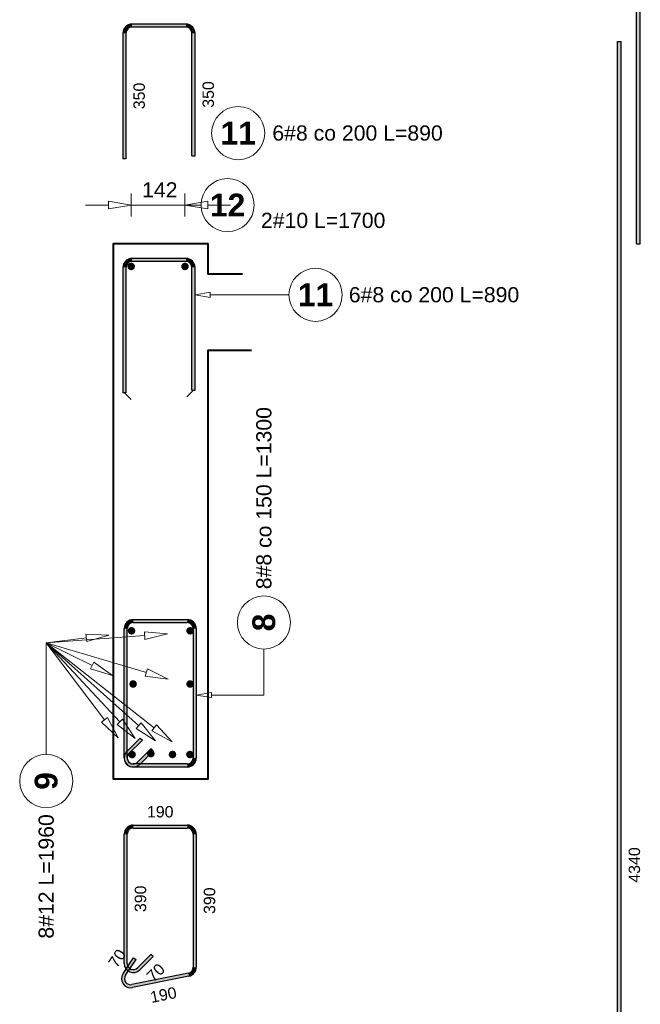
# Model space of a CAD drawing. Extents: x -1474 to 455485, y -109057 to 75879.
# Tile 6 of 22: x 412249 to 413884, y -89277 to -86683. Entities that reach past the tile are written whole.
import ezdxf

# ---------------------------------------------------------------- set-up
doc = ezdxf.new("R2010")
doc.units = 0
doc.header["$LTSCALE"] = 10
doc.header["$MEASUREMENT"] = 0
doc.layers.add('P-Linia1', color=3, linetype='Continuous', lineweight=40)
for name, color, linetype in [('RCAD_kształt pręta', 7, 'Continuous'), ('RCAD_opis kształtu pręta', 7, 'Continuous'), ('RCAD_opis rozkładu', 7, 'Continuous'), ('RCAD_pręt wyrzucony', 130, 'Continuous'), ('RCAD_pręty punktowe', 7, 'Continuous')]:
    doc.layers.add(name, color=color, linetype=linetype)
doc.styles.add('style1', font='arial.ttf')
doc.styles.add('style3', font='arialbd.ttf')

msp = doc.modelspace()

# ---------------------------------------------------------------- hatches: boundary and pattern name
at = {"layer": 'RCAD_kształt pręta'}
h = msp.add_hatch(color=4, dxfattribs=at)
edge = h.paths.add_edge_path(flags=0)
edge.add_line((412544.77055, -87311.50189), (412544.77055, -87319.50189))
edge.add_arc((412544.77055, -87335.50189), 16, 90, 180)
edge.add_line((412528.77055, -87335.50189), (412520.77055, -87335.50189))
edge.add_arc((412544.77055, -87335.50189), 24, 450, 540, ccw=False)
for points in [[(412686.77055, -87311.50189), (412686.77055, -87319.50189), (412544.77055, -87319.50189), (412544.77055, -87311.50189)], [(412520.77055, -87335.50189), (412528.77055, -87335.50189), (412528.77055, -87666.11908), (412520.77055, -87666.11908)], [(412710.77055, -87658.44385), (412702.77055, -87658.44385), (412702.77055, -87335.50189), (412710.77055, -87335.50189)], [(412548.13657, -88271.15141), (412548.13657, -88263.15141), (412690.13657, -88263.15141), (412690.13657, -88271.15141)], [(412532.13657, -88627.80002), (412524.13657, -88627.80002), (412524.13657, -88287.15141), (412532.13657, -88287.15141)], [(412706.13657, -88287.15141), (412714.13657, -88287.15141), (412714.13657, -88627.80002), (412706.13657, -88627.80002)], [(412536.82286, -88616.48631), (412531.16601, -88610.82946), (412566.52135, -88575.47412), (412572.1782, -88581.13097)], [(412594.80562, -88603.75839), (412600.46247, -88609.41524), (412565.10714, -88644.77058), (412559.45028, -88639.11373)], [(412690.13657, -88643.80002), (412690.13657, -88651.80002), (412548.13657, -88651.80002), (412548.13657, -88643.80002)]]:
    msp.add_hatch(color=4, dxfattribs=at).paths.add_polyline_path(points, flags=0)
h = msp.add_hatch(color=4, dxfattribs=at)
edge = h.paths.add_edge_path(flags=0)
edge.add_line((412710.77055, -87335.50189), (412702.77055, -87335.50189))
edge.add_arc((412686.77055, -87335.50189), 16, 0, 90)
edge.add_line((412686.77055, -87319.50189), (412686.77055, -87311.50189))
edge.add_arc((412686.77055, -87335.50189), 24, 360, 450, ccw=False)
h = msp.add_hatch(color=4, dxfattribs=at)
edge = h.paths.add_edge_path(flags=0)
edge.add_line((412548.13657, -88263.15141), (412548.13657, -88271.15141))
edge.add_arc((412548.13657, -88287.15141), 16, 90, 180)
edge.add_line((412532.13657, -88287.15141), (412524.13657, -88287.15141))
edge.add_arc((412548.13657, -88287.15141), 24, 450, 540, ccw=False)
h = msp.add_hatch(color=4, dxfattribs=at)
edge = h.paths.add_edge_path(flags=0)
edge.add_line((412714.13657, -88287.15141), (412706.13657, -88287.15141))
edge.add_arc((412690.13657, -88287.15141), 16, 0, 90)
edge.add_line((412690.13657, -88271.15141), (412690.13657, -88263.15141))
edge.add_arc((412690.13657, -88287.15141), 24, 360, 450, ccw=False)
h = msp.add_hatch(color=4, dxfattribs=at)
edge = h.paths.add_edge_path(flags=0)
edge.add_line((412531.16601, -88610.82946), (412536.82286, -88616.48631))
edge.add_arc((412548.13657, -88627.80002), 16, 135, 270)
edge.add_line((412548.13657, -88643.80002), (412548.13657, -88651.80002))
edge.add_arc((412548.13657, -88627.80002), 24, 495, 630, ccw=False)
h = msp.add_hatch(color=4, dxfattribs=at)
edge = h.paths.add_edge_path(flags=0)
edge.add_line((412524.13657, -88627.80002), (412532.13657, -88627.80002))
edge.add_arc((412548.13657, -88627.80002), 16, -180, -45)
edge.add_line((412559.45028, -88639.11373), (412565.10714, -88644.77058))
edge.add_arc((412548.13657, -88627.80002), 24, 540, 675, ccw=False)
h = msp.add_hatch(color=4, dxfattribs=at)
edge = h.paths.add_edge_path(flags=0)
edge.add_line((412690.13657, -88651.80002), (412690.13657, -88643.80002))
edge.add_arc((412690.13657, -88627.80002), 16, -90, 0)
edge.add_line((412706.13657, -88627.80002), (412714.13657, -88627.80002))
edge.add_arc((412690.13657, -88627.80002), 24, 270, 360, ccw=False)
at = {"layer": 'RCAD_pręt wyrzucony'}
for points in [[(413883.92561, -87272.93326), (413873.92561, -87272.93326), (413873.92561, -82932.73685), (413883.92561, -82932.73685)], [(412686.77055, -86694.23311), (412686.77055, -86702.23311), (412544.77055, -86702.23311), (412544.77055, -86694.23311)], [(412520.77055, -86718.23311), (412528.77055, -86718.23311), (412528.77055, -87048.8503), (412520.77055, -87048.8503)], [(412710.77055, -87041.17507), (412702.77055, -87041.17507), (412702.77055, -86718.23311), (412710.77055, -86718.23311)], [(413833.46216, -91080.02732), (413823.46216, -91080.02732), (413823.46216, -86739.83091), (413833.46216, -86739.83091)], [(412548.13657, -88812.77789), (412548.13657, -88804.77789), (412690.13657, -88804.77789), (412690.13657, -88812.77789)], [(412532.13657, -89169.4265), (412524.13657, -89169.4265), (412524.13657, -88828.77789), (412532.13657, -88828.77789)], [(412706.13657, -88828.77789), (412714.13657, -88828.77789), (412714.13657, -89179.27454), (412706.13657, -89179.27454)], [(412594.80562, -89145.38487), (412600.46247, -89151.04172), (412565.10714, -89186.39706), (412559.45028, -89180.7402)], [(412527.97951, -89200.60159), (412521.31157, -89196.18134), (412548.93813, -89154.50673), (412555.60607, -89158.92698)], [(412693.31528, -89194.95561), (412694.90464, -89202.79614), (412546.08344, -89232.96369), (412544.49409, -89225.12316)]]:
    msp.add_hatch(color=4, dxfattribs=at).paths.add_polyline_path(points, flags=0)
h = msp.add_hatch(color=4, dxfattribs=at)
edge = h.paths.add_edge_path(flags=0)
edge.add_line((412544.77055, -86694.23311), (412544.77055, -86702.23311))
edge.add_arc((412544.77055, -86718.23311), 16, 90, 180)
edge.add_line((412528.77055, -86718.23311), (412520.77055, -86718.23311))
edge.add_arc((412544.77055, -86718.23311), 24, 450, 540, ccw=False)
h = msp.add_hatch(color=4, dxfattribs=at)
edge = h.paths.add_edge_path(flags=0)
edge.add_line((412710.77055, -86718.23311), (412702.77055, -86718.23311))
edge.add_arc((412686.77055, -86718.23311), 16, 0, 90)
edge.add_line((412686.77055, -86702.23311), (412686.77055, -86694.23311))
edge.add_arc((412686.77055, -86718.23311), 24, 360, 450, ccw=False)
h = msp.add_hatch(color=4, dxfattribs=at)
edge = h.paths.add_edge_path(flags=0)
edge.add_line((412548.13657, -88804.77789), (412548.13657, -88812.77789))
edge.add_arc((412548.13657, -88828.77789), 16, 90, 180)
edge.add_line((412532.13657, -88828.77789), (412524.13657, -88828.77789))
edge.add_arc((412548.13657, -88828.77789), 24, 450, 540, ccw=False)
h = msp.add_hatch(color=4, dxfattribs=at)
edge = h.paths.add_edge_path(flags=0)
edge.add_line((412714.13657, -88828.77789), (412706.13657, -88828.77789))
edge.add_arc((412690.13657, -88828.77789), 16, 0, 90)
edge.add_line((412690.13657, -88812.77789), (412690.13657, -88804.77789))
edge.add_arc((412690.13657, -88828.77789), 24, 360, 450, ccw=False)
h = msp.add_hatch(color=4, dxfattribs=at)
edge = h.paths.add_edge_path(flags=0)
edge.add_line((412524.13657, -89169.4265), (412532.13657, -89169.4265))
edge.add_arc((412548.13657, -89169.4265), 16, -180, -45)
edge.add_line((412559.45028, -89180.7402), (412565.10714, -89186.39706))
edge.add_arc((412548.13657, -89169.4265), 24, 540, 675, ccw=False)
h = msp.add_hatch(color=4, dxfattribs=at)
edge = h.paths.add_edge_path(flags=0)
edge.add_line((412521.31157, -89196.18134), (412527.97951, -89200.60159))
edge.add_arc((412541.31538, -89209.44209), 16, 146.4591559, 281.4591559)
edge.add_line((412544.49409, -89225.12316), (412546.08344, -89232.96369))
edge.add_arc((412541.31538, -89209.44209), 24, 506.4591559, 641.4591559, ccw=False)
h = msp.add_hatch(color=4, dxfattribs=at)
edge = h.paths.add_edge_path(flags=0)
edge.add_line((412694.90464, -89202.79614), (412693.31528, -89194.95561))
edge.add_arc((412690.13657, -89179.27454), 16, -78.5408441, 0)
edge.add_line((412706.13657, -89179.27454), (412714.13657, -89179.27454))
edge.add_arc((412690.13657, -89179.27454), 24, 281.4591559, 360, ccw=False)
at = {"layer": 'RCAD_pręty punktowe'}
h = msp.add_hatch(color=1, dxfattribs=at)
edge = h.paths.add_edge_path(flags=0)
edge.add_arc((412542.57871, -87332.78505), 10, 0, 360, ccw=False)
h = msp.add_hatch(color=1, dxfattribs=at)
edge = h.paths.add_edge_path(flags=0)
edge.add_arc((412684.35288, -87332.78505), 10, 0, 360, ccw=False)
h = msp.add_hatch(color=1, dxfattribs=at)
edge = h.paths.add_edge_path(flags=0)
edge.add_arc((412543.56074, -88292.79341), 10, 0, 360, ccw=False)
h = msp.add_hatch(color=1, dxfattribs=at)
edge = h.paths.add_edge_path(flags=0)
edge.add_arc((412697.76863, -88292.79341), 10, 0, 360, ccw=False)
h = msp.add_hatch(color=1, dxfattribs=at)
edge = h.paths.add_edge_path(flags=0)
edge.add_arc((412547.60664, -88433.07887), 10, 0, 360, ccw=False)
h = msp.add_hatch(color=1, dxfattribs=at)
edge = h.paths.add_edge_path(flags=0)
edge.add_arc((412697.76863, -88433.07887), 10, 0, 360, ccw=False)
h = msp.add_hatch(color=1, dxfattribs=at)
edge = h.paths.add_edge_path(flags=0)
edge.add_arc((412544.97806, -88618.85763), 10, 0, 360, ccw=False)
h = msp.add_hatch(color=1, dxfattribs=at)
edge = h.paths.add_edge_path(flags=0)
edge.add_arc((412594.40339, -88616.39146), 10, 0, 360, ccw=False)
h = msp.add_hatch(color=1, dxfattribs=at)
edge = h.paths.add_edge_path(flags=0)
edge.add_arc((412651.43419, -88618.85763), 10, 0, 360, ccw=False)
h = msp.add_hatch(color=1, dxfattribs=at)
edge = h.paths.add_edge_path(flags=0)
edge.add_arc((412697.45519, -88618.85763), 10, 0, 360, ccw=False)

# ---------------------------------------------------------------- linework, layer by layer
at = {"layer": 'P-Linia1'}
msp.add_lwpolyline([(412835.57995, -87352.93326), (412745.15333, -87352.93326), (412745.15333, -87272.93326), (412495.15333, -87272.93326), (412495.15333, -88682.93326), (412745.15333, -88682.93326), (412745.15333, -87552.93326), (412859.49154, -87552.93326)], dxfattribs=at)
at = {"layer": 'RCAD_kształt pręta', "color": 4}
for p, q in [((412686.77055, -87311.50189), (412544.77055, -87311.50189)), ((412686.77055, -87319.50189), (412544.77055, -87319.50189)), ((412520.77055, -87335.50189), (412520.77055, -87666.11908)), ((412528.77055, -87335.50189), (412528.77055, -87666.11908)), ((412702.77055, -87658.44385), (412702.77055, -87335.50189)), ((412710.77055, -87658.44385), (412710.77055, -87335.50189)), ((412528.77055, -87666.11908), (412520.77055, -87666.11908)), ((412702.77055, -87658.44385), (412710.77055, -87658.44385)), ((412548.13657, -88263.15141), (412690.13657, -88263.15141)), ((412524.13657, -88627.80002), (412524.13657, -88287.15141)), ((412532.13657, -88627.80002), (412532.13657, -88287.15141)), ((412548.13657, -88271.15141), (412690.13657, -88271.15141)), ((412706.13657, -88287.15141), (412706.13657, -88627.80002)), ((412714.13657, -88287.15141), (412714.13657, -88627.80002)), ((412531.16601, -88610.82946), (412566.52135, -88575.47412)), ((412566.52135, -88575.47412), (412572.1782, -88581.13097)), ((412536.82286, -88616.48631), (412572.1782, -88581.13097)), ((412594.80562, -88603.75839), (412559.45028, -88639.11373)), ((412600.46247, -88609.41524), (412565.10714, -88644.77058)), ((412600.46247, -88609.41524), (412594.80562, -88603.75839)), ((412690.13657, -88643.80002), (412548.13657, -88643.80002)), ((412690.13657, -88651.80002), (412548.13657, -88651.80002))]:
    msp.add_line(p, q, dxfattribs=at)
at = {"layer": 'RCAD_kształt pręta', "color": 2, "lineweight": 5}
for p, q in [((412524.77055, -87666.11908), (412542.27055, -87683.61908)), ((412706.77055, -87658.44385), (412689.27055, -87675.94385))]:
    msp.add_line(p, q, dxfattribs=at)
at = {"layer": 'RCAD_kształt pręta', "color": 4}
for centre, radius, start, end in [((412544.77055, -87335.50189), 24, 90, 180), ((412544.77055, -87335.50189), 16, 90, 180), ((412686.77055, -87335.50189), 24, 360, 90), ((412686.77055, -87335.50189), 16, 0, 90), ((412548.13657, -88287.15141), 24, 90, 180), ((412690.13657, -88287.15141), 24, 360, 90), ((412548.13657, -88287.15141), 16, 90, 180), ((412690.13657, -88287.15141), 16, 0, 90), ((412548.13657, -88627.80002), 24, 135, 270), ((412548.13657, -88627.80002), 24, 180, 315), ((412548.13657, -88627.80002), 16, 135, 270), ((412548.13657, -88627.80002), 16, 180, 315), ((412690.13657, -88627.80002), 16, 270, 360), ((412690.13657, -88627.80002), 24, 270, 0)]:
    msp.add_arc(centre, radius, start, end, dxfattribs=at)
at = {"layer": 'RCAD_opis kształtu pręta', "color": 8, "lineweight": 0}
for p, q in [((412710.77055, -87407.53331), (412750.77055, -87400.86664)), ((412750.77055, -87414.19997), (412710.77055, -87407.53331)), ((412750.77055, -87414.19997), (412750.77055, -87400.86664)), ((412958.38839, -87407.53331), (412750.77055, -87407.53331)), ((412892.32953, -88462.10312), (412892.32953, -88340.92846)), ((412714.13657, -88462.10312), (412754.13657, -88455.43645)), ((412754.13657, -88468.76979), (412714.13657, -88462.10312)), ((412754.13657, -88468.76979), (412754.13657, -88455.43645)), ((412892.32953, -88462.10312), (412754.13657, -88462.10312))]:
    msp.add_line(p, q, dxfattribs=at)
for centre in [(413028.38839, -87407.53331), (412892.32953, -88270.92846)]:
    msp.add_circle(centre, 70, dxfattribs=at)
at = {"layer": 'RCAD_opis rozkładu', "color": 8, "lineweight": 0}
for p, q in [((412542.57871, -87140.93291), (412542.57871, -87200.93291)), ((412684.35288, -87140.93291), (412684.35288, -87200.93291)), ((412422.57871, -87170.93291), (412482.57871, -87170.93291)), ((412482.57871, -87160.93291), (412542.57871, -87170.93291)), ((412482.57871, -87160.93291), (412482.57871, -87180.93291)), ((412542.57871, -87170.93291), (412482.57871, -87180.93291)), ((412684.35288, -87170.93291), (412542.57871, -87170.93291)), ((412542.57871, -87170.93291), (412684.35288, -87170.93291)), ((412684.35288, -87170.93291), (412744.35288, -87160.93291)), ((412726.64073, -87170.93291), (412684.35288, -87170.93291)), ((412744.35288, -87180.93291), (412684.35288, -87170.93291)), ((412744.35288, -87180.93291), (412744.35288, -87160.93291)), ((412804.35288, -87170.93291), (412744.35288, -87170.93291)), ((412318.89945, -88324.47827), (412578.08773, -88305.53877)), ((412318.89945, -88324.47827), (412424.46162, -88311.46992)), ((412423.23857, -88301.54499), (412484.01118, -88304.13166)), ((412423.23857, -88301.54499), (412425.68466, -88321.39484)), ((412484.01118, -88304.13166), (412425.68466, -88321.39484)), ((412577.35895, -88295.56537), (412637.92818, -88301.16609)), ((412577.35895, -88295.56537), (412578.81651, -88315.51218)), ((412637.92818, -88301.16609), (412578.81651, -88315.51218)), ((412318.89945, -88324.47827), (412318.89945, -88618.61458)), ((412318.89945, -88324.47827), (412472.50829, -88527.21176)), ((412318.89945, -88324.47827), (412562.11854, -88542.71579)), ((412318.89945, -88324.47827), (412603.21111, -88548.57402)), ((412318.89945, -88324.47827), (412512.63339, -88532.56397)), ((412318.89945, -88324.47827), (412582.74127, -88402.89253)), ((412318.89945, -88324.47827), (412439.94733, -88384.0744)), ((412444.36437, -88375.10279), (412435.5303, -88393.04601)), ((412493.77699, -88410.57663), (412435.5303, -88393.04601)), ((412444.36437, -88375.10279), (412493.77699, -88410.57663)), ((412585.59013, -88393.30692), (412579.89241, -88412.47814)), ((412585.59013, -88393.30692), (412640.25495, -88419.9857)), ((412640.25495, -88419.9857), (412579.89241, -88412.47814)), ((412480.47877, -88521.17261), (412464.5378, -88533.25091)), ((412480.47877, -88521.17261), (412508.74317, -88575.03469)), ((412508.74317, -88575.03469), (412464.5378, -88533.25091)), ((412519.95235, -88525.7498), (412505.31444, -88539.37814)), ((412553.51839, -88576.47771), (412505.31444, -88539.37814)), ((412519.95235, -88525.7498), (412553.51839, -88576.47771)), ((412568.79702, -88535.27282), (412555.44005, -88550.15876)), ((412568.79702, -88535.27282), (412606.77636, -88582.78671)), ((412609.40141, -88540.72035), (412597.02081, -88556.42769)), ((412609.40141, -88540.72035), (412650.33315, -88585.71582)), ((412606.77636, -88582.78671), (412555.44005, -88550.15876)), ((412650.33315, -88585.71582), (412597.02081, -88556.42769))]:
    msp.add_line(p, q, dxfattribs=at)
for centre in [(412796.64073, -87170.93291), (412318.89945, -88688.61458)]:
    msp.add_circle(centre, 70, dxfattribs=at)
at = {"layer": 'RCAD_pręt wyrzucony', "color": 4}
for p, q in [((413873.92561, -87272.93326), (413873.92561, -82932.73685)), ((413883.92561, -87272.93326), (413883.92561, -82932.73685)), ((412686.77055, -86694.23311), (412544.77055, -86694.23311)), ((412686.77055, -86702.23311), (412544.77055, -86702.23311)), ((412520.77055, -86718.23311), (412520.77055, -87048.8503)), ((412528.77055, -86718.23311), (412528.77055, -87048.8503)), ((412702.77055, -87041.17507), (412702.77055, -86718.23311)), ((412710.77055, -87041.17507), (412710.77055, -86718.23311)), ((413823.46216, -91080.02732), (413823.46216, -86739.83091)), ((413823.46216, -86739.83091), (413833.46216, -86739.83091)), ((413833.46216, -91080.02732), (413833.46216, -86739.83091)), ((412702.77055, -87041.17507), (412710.77055, -87041.17507)), ((412528.77055, -87048.8503), (412520.77055, -87048.8503)), ((413873.92561, -87272.93326), (413883.92561, -87272.93326)), ((412548.13657, -88804.77789), (412690.13657, -88804.77789)), ((412524.13657, -89169.4265), (412524.13657, -88828.77789)), ((412532.13657, -89169.4265), (412532.13657, -88828.77789)), ((412548.13657, -88812.77789), (412690.13657, -88812.77789)), ((412706.13657, -88828.77789), (412706.13657, -89179.27454)), ((412714.13657, -88828.77789), (412714.13657, -89179.27454)), ((412594.80562, -89145.38487), (412559.45028, -89180.7402)), ((412600.46247, -89151.04172), (412594.80562, -89145.38487)), ((412521.31157, -89196.18134), (412548.93813, -89154.50673)), ((412527.97951, -89200.60159), (412555.60607, -89158.92698)), ((412548.93813, -89154.50673), (412555.60607, -89158.92698)), ((412600.46247, -89151.04172), (412565.10714, -89186.39706)), ((412693.31528, -89194.95561), (412544.49409, -89225.12316)), ((412694.90464, -89202.79614), (412546.08344, -89232.96369))]:
    msp.add_line(p, q, dxfattribs=at)
at = {"layer": 'RCAD_pręt wyrzucony', "color": 8, "lineweight": 0}
msp.add_circle((412824.51212, -86981.44282), 70, dxfattribs=at)
at = {"layer": 'RCAD_pręt wyrzucony', "color": 4}
for centre, radius, start, end in [((412544.77055, -86718.23311), 24, 90, 180), ((412544.77055, -86718.23311), 16, 90, 180), ((412686.77055, -86718.23311), 24, 360, 90), ((412686.77055, -86718.23311), 16, 0, 90), ((412548.13657, -88828.77789), 24, 90, 180), ((412690.13657, -88828.77789), 24, 360, 90), ((412548.13657, -88828.77789), 16, 90, 180), ((412690.13657, -88828.77789), 16, 0, 90), ((412548.13657, -89169.4265), 24, 180, 315), ((412548.13657, -89169.4265), 16, 180, 315), ((412541.31538, -89209.44209), 24, 146.4591559, 281.4591559), ((412690.13657, -89179.27454), 16, 281.4591559, 0), ((412690.13657, -89179.27454), 24, 281.4591559, 360), ((412541.31538, -89209.44209), 16, 146.4591559, 281.4591559)]:
    msp.add_arc(centre, radius, start, end, dxfattribs=at)

# ---------------------------------------------------------------- texts
at = {"layer": 'RCAD_opis kształtu pręta', "color": 1, "attachment_point": 5}
for s, insert, char_height, style in [('11', (413028.38839, -87407.53331), 60, 'style3'), ('6#8 co 200 L=890', (413340.50299, -87407.53331), 40, 'style1')]:
    msp.add_mtext(s, dxfattribs=dict(at, insert=insert, char_height=char_height, style=style))
at = {"layer": 'RCAD_opis kształtu pręta', "color": 1, "attachment_point": 5, "rotation": 90}
for s, insert, char_height, style in [('8#8 co 150 L=1300', (412892.32953, -87943.35683), 40, 'style1'), ('8', (412892.32953, -88270.92846), 60, 'style3')]:
    msp.add_mtext(s, dxfattribs=dict(at, insert=insert, char_height=char_height, style=style))
at = {"layer": 'RCAD_opis rozkładu', "color": 2, "char_height": 40, "style": 'style1'}
for s, insert, attachment_point in [('142', (412571.36484, -87151.01476), 7), ('2#10 L=1700', (413048.41426, -87211.61503), 5)]:
    msp.add_mtext(s, dxfattribs=dict(at, insert=insert, attachment_point=attachment_point))
at = {"layer": 'RCAD_opis rozkładu', "color": 1, "insert": (412796.64073, -87170.93291), "char_height": 60, "attachment_point": 5, "style": 'style3'}
msp.add_mtext('12', dxfattribs=at)
at = {"layer": 'RCAD_opis rozkładu', "color": 1, "insert": (412318.89945, -88688.61458), "char_height": 60, "attachment_point": 5, "rotation": 90, "style": 'style3'}
msp.add_mtext('9', dxfattribs=at)
at = {"layer": 'RCAD_opis rozkładu', "color": 2, "insert": (412318.89945, -88940.07433), "char_height": 40, "attachment_point": 5, "rotation": 90, "style": 'style1'}
msp.add_mtext('8#12 L=1960', dxfattribs=at)
at = {"layer": 'RCAD_pręt wyrzucony', "color": 1, "char_height": 30, "attachment_point": 5, "style": 'style1'}
for s, insert, rotation in [('350', (412563.77055, -86883.54171), 90), ('350', (412745.77055, -86879.70409), 90), ('4340', (413868.46216, -88909.92912), 90), ('390', (412567.13657, -88999.10219), 90), ('390', (412749.13657, -89004.02622), 90), ('70', (412505.95263, -89156.00544), 56.4591559), ('70', (412607.53354, -89193.46813), 45), ('190', (412627.44747, -89252.18224), 11.4591559)]:
    msp.add_mtext(s, dxfattribs=dict(at, insert=insert, rotation=rotation))
at = {"layer": 'RCAD_pręt wyrzucony', "color": 1, "attachment_point": 5}
for s, insert, char_height, style in [('11', (412824.51212, -86981.44282), 60, 'style3'), ('190', (412619.13657, -88769.77789), 30, 'style1')]:
    msp.add_mtext(s, dxfattribs=dict(at, insert=insert, char_height=char_height, style=style))
at = {"layer": 'RCAD_pręt wyrzucony', "color": 2, "insert": (412914.51212, -86981.44282), "char_height": 40, "attachment_point": 4, "style": 'style1'}
msp.add_mtext('6#8 co 200 L=890', dxfattribs=at)

doc.saveas('drawing.dxf')
